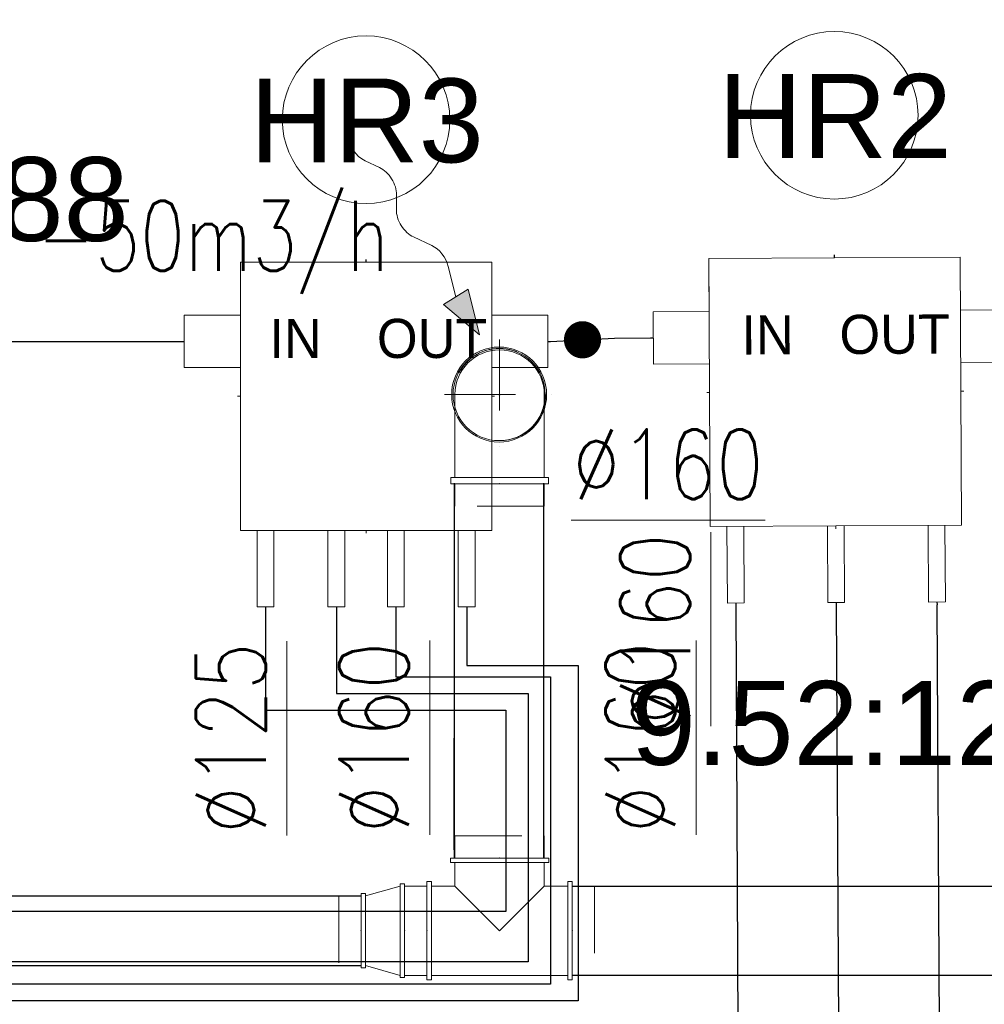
# Model space of a CAD drawing. Header units: millimetres. Extents: x -367720 to -162733, y 309172 to 337444.
# Tile 49 of 256: x -358496 to -356768, y 317144 to 318906. Entities that reach past the tile are written whole.
import ezdxf
from ezdxf.enums import TextEntityAlignment as Align

# ---------------------------------------------------------------- set-up
doc = ezdxf.new("R2010")
doc.units = ezdxf.units.MM
doc.header["$LTSCALE"] = 10
doc.header["$MEASUREMENT"] = 0
doc.linetypes.add('ACAD_ISO03W100', pattern=[30, 12, -18])
doc.linetypes.add('DASHDOT', pattern=[25.4, 12.7, -6.35, 0, -6.35])
doc.layers.get('0').update_dxf_attribs({"color": 255, "lineweight": 13})
for name, color, linetype in [('dveřní mřížky', 1, 'Continuous'), ('LATS_CONTROL_LINE', 2, 'Continuous'), ('LATS_PIPE_REFRIGERANT', 3, 'Continuous')]:
    doc.layers.add(name, color=color, linetype=linetype)
for name, color, linetype, lineweight in [('LATS_EQ_HRUNIT', 2, 'Continuous', 0), ('LATS_EQ_HRUNIT_ANNO', 190, 'Continuous', 0), ('LATS_PIPE_REFRIGERANT_INDEX', 1, 'Continuous', 0), ('VZ1', 6, 'Continuous', 18), ('vzt-odvod', 6, 'Continuous', 40), ('vzt-osy', 50, 'DASHDOT', 9), ('vzt-popis', 81, 'Continuous', 20), ('vzt-přívod', 2, 'Continuous', 40), ('vzt-spiro', 50, 'Continuous', 5), ('vzt-tenká', 2, 'Continuous', 20), ('vzt-čárkkovaná', 50, 'ACAD_ISO03W100', 9), ('ŽB', 255, 'Continuous', 0)]:
    doc.layers.add(name, color=color, linetype=linetype, lineweight=lineweight)
doc.styles.add('LATS_ANNO', font='arial.ttf')
doc.styles.add('PITSIMP8', font='pitsimp8')
doc.styles.add('ROMANS', font='ROMANS.shx', dxfattribs={"height": 80})
doc.styles.add('Romans c', font='romans.shx')

# ---------------------------------------------------------------- blocks, each defined once
blk = doc.blocks.new('LATS_HRUNIT_4WAY')
at = {"color": 2}
for p, q in [((-225, 141.8), (225, 141.8)), ((-225, -338.2), (-225, 141.8)), ((225, 141.8), (225, -338.2)), ((-225, 46.8), (-225, 136.8)), ((-225, 46.8), (-325.4, 46.8)), ((-325.4, 46.8), (-325.4, -46.8)), ((225, 46.8), (325.4, 46.8)), ((325.4, 46.8), (325.4, -46.8)), ((-325.4, -46.8), (-225, -46.8)), ((325.4, -46.8), (225, -46.8)), ((-225, -98.2), (-230, -98.2)), ((225, -98.2), (230, -98.2)), ((225, -338.2), (-225, -338.2)), ((-195.2, -338.2), (-195.2, -475.2)), ((-165.2, -475.2), (-165.2, -338.2)), ((-68.2, -338.2), (-68.2, -475.2)), ((-38.2, -475.2), (-38.2, -338.2)), ((0, -338.2), (0, -343.2)), ((38.2, -475.2), (38.2, -338.2)), ((68.2, -338.2), (68.2, -475.2)), ((165.2, -475.2), (165.2, -338.2)), ((195.2, -338.2), (195.2, -475.2)), ((-195.2, -475.2), (-165.2, -475.2)), ((-68.2, -475.2), (-38.2, -475.2)), ((68.2, -475.2), (38.2, -475.2)), ((195.2, -475.2), (165.2, -475.2))]:
    blk.add_line(p, q, dxfattribs=at)
at = {"layer": 'LATS_CONTROL_LINE'}
blk.add_line((0, 141.8), (0, 146.8), dxfattribs=at)
at = {"layer": 'LATS_PIPE_REFRIGERANT'}
for p, q in [((-330.4, 0), (-325.4, 0)), ((325.4, 0), (330.4, 0)), ((-180.2, -475.2), (-180.2, -480.2)), ((-53.2, -475.2), (-53.2, -480.2)), ((53.2, -475.2), (53.2, -480.2)), ((180.2, -475.2), (180.2, -480.2))]:
    blk.add_line(p, q, dxfattribs=at)
at = {"color": 7}
for s, p in [('IN', (-173, -29.6)), ('OUT', (19.5, -29.6))]:
    blk.add_text(s, height=70, dxfattribs=at).set_placement(p)
blk = doc.blocks.new('LATS_BRANCH_ANNO')
blk.add_circle((0, 0), 150)
at = {"color": 0, "style": 'LATS_ANNO'}
blk.add_attdef('IDX_ID', text='', height=150, dxfattribs=at).set_placement((1.2, -1.3), align=Align.MIDDLE_CENTER)
blk = doc.blocks.new('LATS_HRUNIT_3WAY')
at = {"color": 2}
for p, q in [((-225, 141.8), (225, 141.8)), ((-225, -338.2), (-225, 141.8)), ((225, 141.8), (225, -338.2)), ((-225, 46.8), (-225, 136.8)), ((-225, 46.8), (-325.4, 46.8)), ((-325.4, 46.8), (-325.4, -46.8)), ((225, 46.8), (325.4, 46.8)), ((325.4, 46.8), (325.4, -46.8)), ((-325.4, -46.8), (-225, -46.8)), ((325.4, -46.8), (225, -46.8)), ((-225, -98.2), (-230, -98.2)), ((225, -98.2), (230, -98.2)), ((225, -338.2), (-225, -338.2)), ((-195.2, -338.2), (-195.2, -475.2)), ((-165.2, -475.2), (-165.2, -338.2)), ((-15.2, -338.2), (-15.2, -475.2)), ((0, -338.2), (0, -343.2)), ((14.8, -475.2), (14.8, -338.2)), ((165.2, -475.2), (165.2, -338.2)), ((195.2, -338.2), (195.2, -475.2)), ((-195.2, -475.2), (-165.2, -475.2)), ((-15.2, -475.2), (14.8, -475.2)), ((195.2, -475.2), (165.2, -475.2))]:
    blk.add_line(p, q, dxfattribs=at)
at = {"layer": 'LATS_CONTROL_LINE'}
blk.add_line((0, 141.8), (0, 146.8), dxfattribs=at)
at = {"layer": 'LATS_PIPE_REFRIGERANT'}
for p, q in [((-330.4, 0), (-325.4, 0)), ((325.4, 0), (330.4, 0)), ((-180.2, -475.2), (-180.2, -480.2)), ((-0.2, -475.2), (-0.2, -480.2)), ((180.2, -475.2), (180.2, -480.2))]:
    blk.add_line(p, q, dxfattribs=at)
at = {"color": 7}
for s, p in [('IN', (-167.5, -30.6)), ('OUT', (8, -30.6))]:
    blk.add_text(s, height=70, dxfattribs=at).set_placement(p)
blk = doc.blocks.new('A$C44164CF6')
at = {"layer": 'LATS_PIPE_REFRIGERANT', "ltscale": 5}
for p, q in [((-3272.8, -1070.5), (-3272.8, -1250.3)), ((-3145.8, -1070.5), (-3145.8, -1220.3)), ((-2912.4, -1070.5), (-2912.4, -1170.3)), ((-2430.6, -1063.5), (-2422, -2749.4)), ((-2250.7, -1062.6), (-2242.8, -2580.3)), ((-2070.3, -1061.6), (-2062.9, -2500.3)), ((-2912.4, -1170.3), (-2712.6, -1170.3)), ((-2712.6, -1170.3), (-2712.6, -1770.3)), ((-3145.8, -1220.3), (-2802.6, -1220.3)), ((-2802.6, -1220.3), (-2802.6, -1700.3)), ((-3272.8, -1250.3), (-2842.6, -1250.3)), ((-2842.6, -1250.3), (-2842.6, -1610.3)), ((-2842.6, -1610.3), (-4372.6, -1610.3)), ((-2802.6, -1700.3), (-4412.6, -1700.3)), ((-2712.6, -1770.3), (-4442.6, -1770.3))]:
    blk.add_line(p, q, dxfattribs=at)
for points in [[(-672.6, 7794.7), (-672.6, 8239.7), (-4352.6, 8239.7), (-4352.6, -1570.3), (-3832.6, -1570.3), (-3832.6, -590.3), (-3423, -590.3)], [(-2762.1, -590.3), (-2647.8, -584.4), (-2583.4, -584)], [(-3039.4, -1070.5), (-3039.4, -1190.3), (-2762.6, -1190.3), (-2762.6, -1740.3), (-6012.6, -1740.3), (-6012.6, -1560.3), (-6305.8, -1560.3), (-6305.8, -1641.8)]]:
    blk.add_lwpolyline(points, dxfattribs=at)
at = {"layer": 'LATS_PIPE_REFRIGERANT_INDEX', "ltscale": 5}
blk.add_lwpolyline([(-2705, -604, 33.3, 33.3, 1), (-2705, -570.7, 33.3, 33.3, 1), (-2705, -604, 0, 0, 0), (-2705, -1087.3, 0, 0, 0)], format="xyseb", dxfattribs=at)
at = {"layer": 'ŽB'}
blk.add_lwpolyline([(-2935.7, -1500), (-2935.7, -1300)], dxfattribs=at)
blk.add_lwpolyline([(-2935.7, -1500), (-2935.7, -1300)], dxfattribs=at)
at = {"layer": 'LATS_EQ_HRUNIT', "ltscale": 5, "rotation": 0.294553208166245}
blk.add_blockref('LATS_HRUNIT_3WAY', (-2252.9, -582.3), dxfattribs=at)
at = {"layer": 'LATS_EQ_HRUNIT', "ltscale": 5}
blk.add_blockref('LATS_HRUNIT_4WAY', (-3092.6, -590.3), dxfattribs=at)
at = {"layer": 'LATS_EQ_HRUNIT_ANNO', "ltscale": 5}
ref = blk.add_blockref('LATS_BRANCH_ANNO', (-3092.6, -193.5), dxfattribs=at)
ref.add_attrib('IDX_ID', 'HR3', dxfattribs={"layer": '0', "height": 150, "style": 'LATS_ANNO'}).set_placement((-3091.4, -194.8), align=Align.MIDDLE_CENTER)
ref = blk.add_blockref('LATS_BRANCH_ANNO', (-2254.1, -185.5), dxfattribs=at)
ref.add_attrib('IDX_ID', 'HR2', dxfattribs={"layer": '0', "height": 150, "style": 'LATS_ANNO'}).set_placement((-2252.9, -186.8), align=Align.MIDDLE_CENTER)
at = {"layer": 'LATS_PIPE_REFRIGERANT_INDEX', "color": 7, "style": 'LATS_ANNO'}
for p in [(-4245.8, -335.5), (-1890.3, -1273)]:
    blk.add_text('9.52:12.7:15.88', height=150, dxfattribs=at).set_placement(p, align=Align.MIDDLE_CENTER)
at = {"layer": 'VZ1', "extrusion": (0, -1, -1.22461e-16), "style": 'ROMANS', "width": 0.8, "flags": 1}
for tag, p in [('MATERIAL', (-2269.1, 3112.5, -14812.2)), ('PRIRUBA', (-2269.1, 3112.5, -14812.2)), ('PRUTOK', (-2269.1, 3112.5, -14812.2)), ('PLOCHA', (-2269.1, 3112.5, -14812.2)), ('OBVOD', (-2269.1, 3112.5, -14812.2)), ('NAZEV', (-2269.1, 3112.5, -14812.2)), ('USEK', (-2269.1, 3112.5, -14812.2)), ('KOTA', (-2269.1, 3112.5, -14812.2)), ('TVAR', (-2269.1, 3112.5, -14812.2)), ('NB2', (-2269.1, 3112.5, -14812.2)), ('NB1', (-2269.1, 3112.5, -14812.2)), ('POS', (-2269.1, 3112.5, -14812.2)), ('DB', (-2269.1, 3112.5, -14812.2)), ('DA', (-2269.1, 3112.5, -14812.2)), ('B2', (-2269.1, 3112.5, -14812.2)), ('A2', (-2269.1, 3112.5, -14812.2)), ('B1', (-2269.1, 3112.5, -14812.2)), ('A1', (-2269.1, 3112.5, -14812.2)), ('LT', (-2269.1, 3112.5, -14812.2)), ('MATERIAL', (99885.3, 3112.5, -14812.2)), ('PRIRUBA', (99885.3, 3112.5, -14812.2)), ('PRUTOK', (99885.3, 3112.5, -14812.2)), ('PLOCHA', (99885.3, 3112.5, -14812.2)), ('OBVOD', (99885.3, 3112.5, -14812.2)), ('NAZEV', (99885.3, 3112.5, -14812.2)), ('USEK', (99885.3, 3112.5, -14812.2)), ('KOTA', (99885.3, 3112.5, -14812.2)), ('TVAR', (99885.3, 3112.5, -14812.2)), ('NB2', (99885.3, 3112.5, -14812.2)), ('NB1', (99885.3, 3112.5, -14812.2)), ('POS', (99885.3, 3112.5, -14812.2)), ('DB', (99885.3, 3112.5, -14812.2)), ('DA', (99885.3, 3112.5, -14812.2)), ('B2', (99885.3, 3112.5, -14812.2)), ('B1', (99885.3, 3112.5, -14812.2)), ('LT', (99885.3, 3112.5, -14812.2)), ('A2', (99885.3, 3112.5, -14812.2)), ('A1', (99885.3, 3112.5, -14812.2))]:
    blk.add_attdef(tag, p, '', height=1, rotation=180, dxfattribs=at)
at = {"layer": 'VZ1', "extrusion": (1.22461e-16, 1, 4.44089e-16), "style": 'ROMANS', "width": 0.8, "flags": 1}
for tag, p in [('MATERIAL', (2269.1, 2852.5, 14812.2)), ('PRIRUBA', (2269.1, 2852.5, 14812.2)), ('IZOLACE', (2269.1, 2852.5, 14812.2)), ('PRUTOK', (2269.1, 2852.5, 14812.2)), ('PLOCHA', (2269.1, 2852.5, 14812.2)), ('NASTCE', (2269.1, 2852.5, 14812.2)), ('OBVOD', (2269.1, 2852.5, 14812.2)), ('NAZEV', (2269.1, 2852.5, 14812.2)), ('USEK', (2269.1, 2852.5, 14812.2)), ('KOTA', (2269.1, 2852.5, 14812.2)), ('TVAR', (2269.1, 2852.5, 14812.2)), ('NB2', (2269.1, 2852.5, 14812.2)), ('NB1', (2269.1, 2852.5, 14812.2)), ('POS', (2269.1, 2852.5, 14812.2)), ('VS', (2269.1, 2852.5, 14812.2)), ('B1', (2269.1, 2852.5, 14812.2)), ('A1', (2269.1, 2852.5, 14812.2)), ('LT', (2269.1, 2852.5, 14812.2)), ('MATERIAL', (-99885.3, 2852.5, 14812.2)), ('PRIRUBA', (-99885.3, 2852.5, 14812.2)), ('IZOLACE', (-99885.3, 2852.5, 14812.2)), ('PRUTOK', (-99885.3, 2852.5, 14812.2)), ('PLOCHA', (-99885.3, 2852.5, 14812.2)), ('NASTCE', (-99885.3, 2852.5, 14812.2)), ('OBVOD', (-99885.3, 2852.5, 14812.2)), ('NAZEV', (-99885.3, 2852.5, 14812.2)), ('USEK', (-99885.3, 2852.5, 14812.2)), ('KOTA', (-99885.3, 2852.5, 14812.2)), ('TVAR', (-99885.3, 2852.5, 14812.2)), ('NB2', (-99885.3, 2852.5, 14812.2)), ('NB1', (-99885.3, 2852.5, 14812.2)), ('POS', (-99885.3, 2852.5, 14812.2)), ('B1', (-99885.3, 2852.5, 14812.2)), ('VS', (-99885.3, 2852.5, 14812.2)), ('LT', (-99885.3, 2852.5, 14812.2)), ('A1', (-99885.3, 2852.5, 14812.2))]:
    blk.add_attdef(tag, p, '', height=1, dxfattribs=at)
blk = doc.blocks.new('A$C1BC01E27')
at = {"layer": 'vzt-spiro'}
for p, q in [((82, 210), (82, 202)), ((82, 210), (258, 210)), ((82, 210), (82, 202)), ((258, 202), (82, 202)), ((90, 202), (90, 160)), ((250, 202), (250, 160)), ((258, 210), (258, 202)), ((40, 168), (48, 168)), ((40, -8), (40, 168)), ((48, 168), (48, 168)), ((48, 168), (48, -8)), ((48, 160), (90, 160)), ((90, 160), (170, 80)), ((250, 160), (170, 80)), ((292, 160), (250, 160)), ((300, 168), (292, 168)), ((292, 168), (292, -8)), ((300, -8), (300, 168)), ((48, 0), (292, 0)), ((40, -8), (48, -8)), ((40, -8), (48, -8)), ((300, -8), (292, -8))]:
    blk.add_line(p, q, dxfattribs=at)
for p in [(170, 210), (40, 80), (300, 80)]:
    blk.add_point(p, dxfattribs=at)
at = {"layer": 'vzt-čárkkovaná'}
for p, q in [((90, 250), (90, 210)), ((250, 250), (90, 250)), ((250, 250), (250, 210)), ((0, 160), (40, 160)), ((0, 160), (0, 0)), ((340, 160), (300, 160)), ((340, 160), (340, 0)), ((0, 0), (40, 0)), ((340, 0), (300, 0))]:
    blk.add_line(p, q, dxfattribs=at)
blk = doc.blocks.new('A$C0A7C6C2F')
at = {"layer": 'vzt-spiro'}
for p, q in [((0, 84), (0, -84)), ((0, 84), (8, 84)), ((8, 84), (8, -84)), ((8, 80), (70, 62.5)), ((70, 66.5), (70, -66.5)), ((78, 66.5), (70, 66.5)), ((78, 66.5), (78, -66.5)), ((8, -80), (70, -62.5)), ((78, -66.5), (70, -66.5)), ((0, -84), (8, -84))]:
    blk.add_line(p, q, dxfattribs=at)
for p in [(0, 0), (78, 0)]:
    blk.add_point(p, dxfattribs=at)
at = {"layer": 'vzt-čárkkovaná'}
for p, q in [((-40, -80), (-40, 80)), ((-40, 80), (0, 80)), ((118, 62.5), (78, 62.5)), ((118, -62.5), (118, 62.5)), ((118, -62.5), (78, -62.5)), ((-40, -80), (0, -80))]:
    blk.add_line(p, q, dxfattribs=at)
blk = doc.blocks.new('ELE150216150916_2')
at = {"layer": 'VZ1'}
for p in [(0, 0), (0, 0, 102)]:
    blk.add_point(p, dxfattribs=at)
at = {"layer": 'VZ1', "style": 'ROMANS', "width": 0.8, "flags": 1}
for tag in ['VETA', 'TYP', 'POS', 'NAZEV', 'PR', 'ZETA', 'DRUHTLUM', 'USEK', 'PRUTOK', 'DATA-KLIC', 'DATA-HODNOTA', 'NB1', 'NB2', 'POZNAMKA']:
    blk.add_attdef(tag, (0, 0), '', height=1, dxfattribs=at)
blk = doc.blocks.new('2DLUK051')
at = {"color": 0, "linetype": 'ByBlock'}
for p, q in [((0.0368, 0.572), (0.0234, 0.5864)), ((-0.029, 0.372), (0.033, 0.4318)), ((0.029, 0.172), (-0.029, 0.228)), ((-0.05, -0.0482), (0.029, 0.028)), ((0, -0.3), (-0.0694, -0.1663)), ((-0.1038, -0.3), (0, -0.5)), ((-0.1038, -0.3), (0, -0.3)), ((0, -0.5), (0.1038, -0.3)), ((0.1038, -0.3), (0, -0.3))]:
    blk.add_line(p, q, dxfattribs=at)
for centre, start, end in [((-0.0364, 0.5038), 313.9193, 42.9591), ((0.0403, 0.3), 133.9193, 226.0807), ((-0.0403, 0.1), 313.9193, 46.0807), ((0.0193, -0.1202), 133.9193, 207.4395)]:
    blk.add_arc(centre, 0.1, start, end, dxfattribs=at)
blk.add_solid([(-0.1038, -0.3), (0.1038, -0.3), (0, -0.5)], dxfattribs=at)
at = {"linetype": 'ByBlock', "style": 'PITSIMP8', "flags": 9}
for tag, p in [('BEZEICHNUNG', (-0.1081, 0.1756)), ('RAUM/GRUPPE', (-0.1081, 0.1556)), ('POS.NR.G-LV', (-0.1081, 0.1356)), ('FABRIKAT', (-0.1081, 0.1156)), ('TYP', (-0.1081, 0.0956)), ('KENNUNG', (-0.1081, 0.0756)), ('LEISTUNG', (-0.1081, 0.0556)), ('VOLUMENSTROM', (-0.1081, 0.0356)), ('DRUCK/-STUFE', (-0.1081, 0.0156)), ('ANSCHLUSS', (-0.1081, -0.0044)), ('GROESSE', (-0.1081, -0.0244)), ('DN', (-0.1081, -0.0444)), ('TEMPERATUR', (-0.1081, -0.0644)), ('DREHZAHL', (-0.1081, -0.0844)), ('SPANNUNG/FREQUENZ', (-0.1081, -0.1244)), ('SCHUTZART', (-0.1081, -0.1044)), ('GEWICHT', (-0.1081, -0.1444)), ('FREI', (-0.1081, -0.1644)), ('FREI', (-0.1081, -0.1844)), ('FREI', (-0.1081, -0.2044))]:
    blk.add_attdef(tag, text='', height=0.01, dxfattribs=at).set_placement(p, align=Align.MIDDLE)
blk = doc.blocks.new('A$C075450A5')
at = {"layer": 'vzt-spiro'}
for p, q in [((0, 80), (148.5, 80)), ((148.5, 87.4), (148.5, -87.4)), ((148.5, 87.4), (159.6, 87.4)), ((159.6, 87.4), (159.6, -87.4)), ((0, -80), (148.6, -80)), ((148.5, -87.4), (159.6, -87.4))]:
    blk.add_line(p, q, dxfattribs=at)
blk.add_arc((0, 0), 80, 90, 270, dxfattribs=at)
blk.add_point((159.7, 0), dxfattribs=at)
at = {"layer": 'vzt-čárkkovaná'}
for p, q in [((200, 80), (159.7, 80)), ((200, 80), (200, -80)), ((200, -80), (159.7, -80))]:
    blk.add_line(p, q, dxfattribs=at)
blk = doc.blocks.new('A$C585E0356')
at = {"layer": 'vzt-osy'}
for p, q in [((0, -98.4), (0, 98.4)), ((-98.4, 0), (98.4, 0))]:
    blk.add_line(p, q, dxfattribs=at)
for p in [(0, -0.8), (0.8, 0)]:
    blk.add_point(p, dxfattribs=at)
at = {"layer": 'vzt-tenká', "ltscale": 100}
blk.add_circle((0, -0.8), 85, dxfattribs=at)
at = {"layer": 'vzt-čárkkovaná'}
blk.add_circle((0, 0), 82.5, dxfattribs=at)
blk = doc.blocks.new('A$C44067DDB')
at = {"layer": 'VZ1'}
blk.add_line((7645.7316, 5614.6602, 3000), (7645.7316, 5614.6602, 2700), dxfattribs=at)
at = {"layer": 'VZ1', "color": 2}
blk.add_line((7645.7316, 5614.6602, 2875), (7645.7316, 5614.6602, 2700), dxfattribs=at)
at = {"layer": 'VZ1'}
blk.add_circle((7645.7316, 5614.6602, 2802), 82.5, dxfattribs=at)
blk.add_circle((7645.7316, 5614.6602, 2802), 82.5, dxfattribs=at)
at = {"layer": 'vzt-odvod', "lineweight": 30}
for p, q in [((7565.7316, 4785.1736, 2861.2747), (7565.7316, 5455.8408, 2670.5084)), ((7725.7316, 4785.1736, 2861.2747), (7725.7316, 5455.8408, 2670.5084)), ((7776.5119, 4735.1736, 2999.6509), (9213.8577, 4735.1736, 3000)), ((5999.6874, 4717.6736, 3000), (7398.5119, 4717.6736, 3000)), ((5999.6875, 4592.6786, 2999.3303), (7398.5119, 4592.6763, 2999.636)), ((9213.8577, 4575.1736, 3000), (7776.5119, 4575.1736, 2999.6509))]:
    blk.add_line(p, q, dxfattribs=at)
at = {"layer": 'vzt-popis'}
for p, q in [((8121.9991, 5389.8683, 50000), (7774.3801, 5389.8683, 50000)), ((8025, 5368.5756), (8025, 5020.9565)), ((7265.386, 5173.4045), (7265.386, 4825.7855)), ((7521.7777, 5174.5887, 50000), (7521.7777, 4826.9696, 50000)), ((7998.6836, 5174.5887, 50000), (7998.6836, 4826.9696, 50000))]:
    blk.add_line(p, q, dxfattribs=at)
at = {"layer": 'VZ1', "rotation": 270}
blk.add_blockref('ELE150216150916_2', (7645.7316, 5614.6602, 2700), dxfattribs=at)
blk.add_blockref('ELE150216150916_2', (7645.7316, 5614.6602, 2700), dxfattribs=at)
at = {"layer": 'vzt-odvod', "rotation": 270}
for name in ['A$C585E0356', 'A$C075450A5']:
    blk.add_blockref(name, (7646.5119, 5614.6602, 2682), dxfattribs=at)
at = {"layer": 'vzt-odvod', "xscale": -1}
blk.add_blockref('A$C1BC01E27', (7816.5119, 4575.1736, 2999.6509), dxfattribs=at)
at = {"layer": 'vzt-odvod', "lineweight": 30, "rotation": 180}
blk.add_blockref('A$C0A7C6C2F', (7476.5119, 4655.1736, 2999.6509), dxfattribs=at)
at = {"layer": 'vzt-tenká', "xscale": -250.0000000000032, "yscale": 400, "zscale": 250.0000000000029, "rotation": 32.13125184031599}
blk.add_blockref('2DLUK051', (7504.4174, 5890.988), dxfattribs=at)
at = {"layer": 'dveřní mřížky', "color": 4, "style": 'Romans c', "width": 0.75}
blk.add_text('-50m3/h', height=125, dxfattribs=at).set_placement((7133.361, 5836.3321), align=Align.CENTER)
at = {"layer": 'VZ1', "extrusion": (1.04009e-13, 1, -4.87544e-15), "style": 'ROMANS', "width": 0.8, "flags": 1}
for tag in ['KOTA', 'USEK', 'TVAR', 'POS', 'NB2', 'NB1', 'VS', 'LT', 'D']:
    blk.add_attdef(tag, (-111318.983, 5039.0799, 11669.1415), '', height=1, dxfattribs=at)
at = {"layer": 'VZ1', "extrusion": (1, -3.06152e-16, 0), "style": 'ROMANS', "width": 0.8, "flags": 1}
for tag in ['NB2', 'NB1', 'PRUTOK', 'USEK', 'KOTA', 'NAZEV', 'PRIRUBA2', 'POS', 'MATERIAL', 'PRUMER', 'PLOCHA', 'LT', 'UHEL', 'R', 'D', 'TVAR']:
    blk.add_attdef(tag, (11669.1415, 5039.0799, 111318.983), '', height=1, rotation=90, dxfattribs=at)
at = {"layer": 'VZ1', "extrusion": (-2.71917e-32, 1, -4.44089e-16), "style": 'ROMANS', "width": 0.8, "flags": 1}
for tag, p in [('MATERIAL', (-177204.9859, 2943.2966, 11491.6104)), ('PRIRUBA', (-177204.9859, 2943.2966, 11491.6104)), ('PRUTOK', (-177204.9859, 2943.2966, 11491.6104)), ('PLOCHA', (-177204.9859, 2943.2966, 11491.6104)), ('OBVOD', (-177204.9859, 2943.2966, 11491.6104)), ('NAZEV', (-177204.9859, 2943.2966, 11491.6104)), ('KOTA', (-177204.9859, 2943.2966, 11491.6104)), ('USEK', (-177204.9859, 2943.2966, 11491.6104)), ('TVAR', (-177204.9859, 2943.2966, 11491.6104)), ('NBN', (-177204.9859, 2943.2966, 11491.6104)), ('POS', (-177204.9859, 2943.2966, 11491.6104)), ('NB3', (-177204.9859, 2943.2966, 11491.6104)), ('VS', (-177204.9859, 2943.2966, 11491.6104)), ('LT', (-177204.9859, 2943.2966, 11491.6104)), ('B', (-177204.9859, 2943.2966, 11491.6104)), ('R', (-177204.9859, 2943.2966, 11491.6104)), ('A', (-177204.9859, 2943.2966, 11491.6104)), ('MATERIAL', (-11332.888, 6131.7212, 9501.275)), ('MATERIAL', (-11332.9671, 2943.2966, 9501.275)), ('PRIRUBA', (-11332.888, 6131.7212, 9501.275)), ('PRIRUBA', (-11332.9671, 2943.2966, 9501.275)), ('PRUTOK', (-11332.888, 6131.7212, 9501.275)), ('PRUTOK', (-11332.9671, 2943.2966, 9501.275)), ('PLOCHA', (-11332.888, 6131.7212, 9501.275)), ('PLOCHA', (-11332.9671, 2943.2966, 9501.275)), ('OBVOD', (-11332.888, 6131.7212, 9501.275)), ('OBVOD', (-11332.9671, 2943.2966, 9501.275)), ('NAZEV', (-11332.888, 6131.7212, 9501.275)), ('NAZEV', (-11332.9671, 2943.2966, 9501.275)), ('KOTA', (-11332.888, 6131.7212, 9501.275)), ('USEK', (-11332.888, 6131.7212, 9501.275)), ('KOTA', (-11332.9671, 2943.2966, 9501.275)), ('USEK', (-11332.9671, 2943.2966, 9501.275)), ('TVAR', (-11332.888, 6131.7212, 9501.275)), ('TVAR', (-11332.9671, 2943.2966, 9501.275)), ('NBN', (-11332.888, 6131.7212, 9501.275)), ('NBN', (-11332.9671, 2943.2966, 9501.275)), ('POS', (-11332.888, 6131.7212, 9501.275)), ('NB3', (-11332.888, 6131.7212, 9501.275)), ('POS', (-11332.9671, 2943.2966, 9501.275)), ('NB3', (-11332.9671, 2943.2966, 9501.275)), ('VS', (-11332.888, 6131.7212, 9501.275)), ('LT', (-11332.888, 6131.7212, 9501.275)), ('VS', (-11332.9671, 2943.2966, 9501.275)), ('LT', (-11332.9671, 2943.2966, 9501.275)), ('B', (-11332.888, 6131.7212, 9501.275)), ('R', (-11332.888, 6131.7212, 9501.275)), ('A', (-11332.888, 6131.7212, 9501.275)), ('B', (-11332.9671, 2943.2966, 9501.275)), ('R', (-11332.9671, 2943.2966, 9501.275)), ('A', (-11332.9671, 2943.2966, 9501.275)), ('MATERIAL', (-109446.9123, 2943.2966, 9501.275)), ('PRIRUBA', (-109446.9123, 2943.2966, 9501.275)), ('PRUTOK', (-109446.9123, 2943.2966, 9501.275)), ('PLOCHA', (-109446.9123, 2943.2966, 9501.275)), ('OBVOD', (-109446.9123, 2943.2966, 9501.275)), ('NAZEV', (-109446.9123, 2943.2966, 9501.275)), ('KOTA', (-109446.9123, 2943.2966, 9501.275)), ('USEK', (-109446.9123, 2943.2966, 9501.275)), ('TVAR', (-109446.9123, 2943.2966, 9501.275)), ('NBN', (-109446.9123, 2943.2966, 9501.275)), ('POS', (-109446.9123, 2943.2966, 9501.275)), ('NB3', (-109446.9123, 2943.2966, 9501.275)), ('VS', (-109446.9123, 2943.2966, 9501.275)), ('LT', (-109446.9123, 2943.2966, 9501.275)), ('B', (-109446.9123, 2943.2966, 9501.275)), ('R', (-109446.9123, 2943.2966, 9501.275)), ('A', (-109446.9123, 2943.2966, 9501.275))]:
    blk.add_attdef(tag, p, '', height=1, dxfattribs=at)
at = {"layer": 'VZ1', "extrusion": (-1, 0, 0), "style": 'ROMANS', "width": 0.8, "flags": 1}
for tag, p in [('NB3', (-11312.8354, 2943.2966, -178642.0188)), ('PRUTOK', (-11312.8354, 2943.2966, -178642.0188)), ('USEK', (-11312.8354, 2943.2966, -178642.0188)), ('VS', (-11312.8354, 2943.2966, -178642.0188)), ('NAZEV', (-11312.8354, 2943.2966, -178642.0188)), ('KOTA', (-11312.8354, 2943.2966, -178642.0188)), ('POS', (-11312.8354, 2943.2966, -178642.0188)), ('MATERIAL', (-11312.8354, 2943.2966, -178642.0188)), ('PRIRUBA', (-11312.8354, 2943.2966, -178642.0188)), ('PLOCHA', (-11312.8354, 2943.2966, -178642.0188)), ('OBVOD', (-11312.8354, 2943.2966, -178642.0188)), ('R', (-11312.8354, 2943.2966, -178642.0188)), ('LT', (-11312.8354, 2943.2966, -178642.0188)), ('B', (-11312.8354, 2943.2966, -178642.0188)), ('A', (-11312.8354, 2943.2966, -178642.0188)), ('TVAR', (-11312.8354, 2943.2966, -178642.0188)), ('NB3', (-9322.5, 6131.7212, -12769.9209)), ('PRUTOK', (-9322.5, 6131.7212, -12769.9209)), ('USEK', (-9322.5, 6131.7212, -12769.9209)), ('VS', (-9322.5, 6131.7212, -12769.9209)), ('NAZEV', (-9322.5, 6131.7212, -12769.9209)), ('KOTA', (-9322.5, 6131.7212, -12769.9209)), ('POS', (-9322.5, 6131.7212, -12769.9209)), ('MATERIAL', (-9322.5, 6131.7212, -12769.9209)), ('PRIRUBA', (-9322.5, 6131.7212, -12769.9209)), ('PLOCHA', (-9322.5, 6131.7212, -12769.9209)), ('OBVOD', (-9322.5, 6131.7212, -12769.9209)), ('R', (-9322.5, 6131.7212, -12769.9209)), ('LT', (-9322.5, 6131.7212, -12769.9209)), ('B', (-9322.5, 6131.7212, -12769.9209)), ('A', (-9322.5, 6131.7212, -12769.9209)), ('TVAR', (-9322.5, 6131.7212, -12769.9209)), ('NB3', (-9322.5, 2943.2966, -12770)), ('PRUTOK', (-9322.5, 2943.2966, -12770)), ('USEK', (-9322.5, 2943.2966, -12770)), ('VS', (-9322.5, 2943.2966, -12770)), ('NAZEV', (-9322.5, 2943.2966, -12770)), ('KOTA', (-9322.5, 2943.2966, -12770)), ('POS', (-9322.5, 2943.2966, -12770)), ('MATERIAL', (-9322.5, 2943.2966, -12770)), ('PRIRUBA', (-9322.5, 2943.2966, -12770)), ('PLOCHA', (-9322.5, 2943.2966, -12770)), ('OBVOD', (-9322.5, 2943.2966, -12770)), ('R', (-9322.5, 2943.2966, -12770)), ('LT', (-9322.5, 2943.2966, -12770)), ('B', (-9322.5, 2943.2966, -12770)), ('A', (-9322.5, 2943.2966, -12770)), ('TVAR', (-9322.5, 2943.2966, -12770)), ('NB3', (-9322.5, 2943.2966, -110883.9452)), ('PRUTOK', (-9322.5, 2943.2966, -110883.9452)), ('USEK', (-9322.5, 2943.2966, -110883.9452)), ('VS', (-9322.5, 2943.2966, -110883.9452)), ('NAZEV', (-9322.5, 2943.2966, -110883.9452)), ('KOTA', (-9322.5, 2943.2966, -110883.9452)), ('POS', (-9322.5, 2943.2966, -110883.9452)), ('MATERIAL', (-9322.5, 2943.2966, -110883.9452)), ('PRIRUBA', (-9322.5, 2943.2966, -110883.9452)), ('PLOCHA', (-9322.5, 2943.2966, -110883.9452)), ('OBVOD', (-9322.5, 2943.2966, -110883.9452)), ('R', (-9322.5, 2943.2966, -110883.9452)), ('LT', (-9322.5, 2943.2966, -110883.9452)), ('B', (-9322.5, 2943.2966, -110883.9452)), ('A', (-9322.5, 2943.2966, -110883.9452)), ('TVAR', (-9322.5, 2943.2966, -110883.9452))]:
    blk.add_attdef(tag, p, '', height=1, rotation=270, dxfattribs=at)
at = {"layer": 'VZ1', "extrusion": (1, -2.32324e-14, 0), "style": 'ROMANS', "width": 0.8, "flags": 1}
for tag in ['NB2', 'NB1', 'PRUTOK', 'USEK', 'KOTA', 'NAZEV', 'PRIRUBA2', 'POS', 'MATERIAL', 'PRUMER', 'PLOCHA', 'LT', 'UHEL', 'R', 'D', 'TVAR']:
    blk.add_attdef(tag, (11224.1742, 2147.9426, 13745.0379), '', height=1, rotation=270, dxfattribs=at)
at = {"layer": 'VZ1', "extrusion": (-1.83691e-16, -1, 0), "style": 'ROMANS', "width": 0.8, "flags": 1}
for tag in ['POZNAMKA', 'NB2', 'NB1', 'DATA-HODNOTA', 'DATA-KLIC', 'PRUTOK', 'USEK', 'DRUHTLUM', 'ZETA', 'PR', 'TYP', 'NAZEV', 'POS', 'VETA']:
    blk.add_attdef(tag, (111863.9472, 3000, -10940.785), '', height=1, dxfattribs=at)
at = {"layer": 'VZ1', "extrusion": (0, 1, -1.26974e-15), "style": 'ROMANS', "width": 0.8, "flags": 1}
for tag in ['PRIRUBA2', 'MATERIAL', 'PRUMER', 'IZOLACE', 'PRUTOK', 'PLOCHA', 'NASTCE', 'NAZEV', 'KOTA', 'USEK', 'TVAR', 'POS', 'NB2', 'NB1', 'VS', 'LT', 'D']:
    blk.add_attdef(tag, (-111858.983, 2389.3275, 10075), '', height=1, dxfattribs=at)
at = {"layer": 'VZ1', "style": 'ROMANS', "width": 0.8, "flags": 1}
for tag in ['VS', 'OBVOD', 'USEK', 'IZOLACE', 'NASTCE', 'PRUTOK', 'KOTA', 'POS', 'PRIRUBA', 'PLOCHA', 'A1', 'TVAR', 'NB2', 'NB1', 'NAZEV', 'MATERIAL', 'LT', 'B1']:
    blk.add_attdef(tag, (12740, 9530), '', height=1, rotation=270, dxfattribs=at)
at = {"layer": 'VZ1', "extrusion": (0, -1, 0), "style": 'ROMANS', "width": 0.8, "flags": 1}
for tag, p in [('NBN', (179201.405, 2639.0523, -9490.3354)), ('NB3', (179201.405, 2639.0523, -9490.3354)), ('PRUTOK', (179201.405, 2639.0523, -9490.3354)), ('USEK', (179201.405, 2639.0523, -9490.3354)), ('VS', (179201.405, 2639.0523, -9490.3354)), ('NAZEV', (179201.405, 2639.0523, -9490.3354)), ('KOTA', (179201.405, 2639.0523, -9490.3354)), ('POS', (179201.405, 2639.0523, -9490.3354)), ('MATERIAL', (179201.405, 2639.0523, -9490.3354)), ('PRIRUBA', (179201.405, 2639.0523, -9490.3354)), ('PLOCHA', (179201.405, 2639.0523, -9490.3354)), ('OBVOD', (179201.405, 2639.0523, -9490.3354)), ('R', (179201.405, 2639.0523, -9490.3354)), ('LT', (179201.405, 2639.0523, -9490.3354)), ('B', (179201.405, 2639.0523, -9490.3354)), ('A', (179201.405, 2639.0523, -9490.3354)), ('TVAR', (179201.405, 2639.0523, -9490.3354)), ('NBN', (13329.3863, 2639.0523, -7500)), ('NB3', (13329.3863, 2639.0523, -7500)), ('PRUTOK', (13329.3863, 2639.0523, -7500)), ('USEK', (13329.3863, 2639.0523, -7500)), ('VS', (13329.3863, 2639.0523, -7500)), ('NAZEV', (13329.3863, 2639.0523, -7500)), ('KOTA', (13329.3863, 2639.0523, -7500)), ('POS', (13329.3863, 2639.0523, -7500)), ('MATERIAL', (13329.3863, 2639.0523, -7500)), ('PRIRUBA', (13329.3863, 2639.0523, -7500)), ('PLOCHA', (13329.3863, 2639.0523, -7500)), ('OBVOD', (13329.3863, 2639.0523, -7500)), ('R', (13329.3863, 2639.0523, -7500)), ('LT', (13329.3863, 2639.0523, -7500)), ('B', (13329.3863, 2639.0523, -7500)), ('A', (13329.3863, 2639.0523, -7500)), ('TVAR', (13329.3863, 2639.0523, -7500)), ('TVAR', (111443.3315, 2639.0523, -7500)), ('A', (111443.3315, 2639.0523, -7500)), ('B', (111443.3315, 2639.0523, -7500)), ('LT', (111443.3315, 2639.0523, -7500)), ('R', (111443.3315, 2639.0523, -7500)), ('OBVOD', (111443.3315, 2639.0523, -7500)), ('PLOCHA', (111443.3315, 2639.0523, -7500)), ('PRIRUBA', (111443.3315, 2639.0523, -7500)), ('MATERIAL', (111443.3315, 2639.0523, -7500)), ('POS', (111443.3315, 2639.0523, -7500)), ('KOTA', (111443.3315, 2639.0523, -7500)), ('NAZEV', (111443.3315, 2639.0523, -7500)), ('VS', (111443.3315, 2639.0523, -7500)), ('USEK', (111443.3315, 2639.0523, -7500)), ('PRUTOK', (111443.3315, 2639.0523, -7500)), ('NB3', (111443.3315, 2639.0523, -7500)), ('NBN', (111443.3315, 2639.0523, -7500)), ('NBN', (111443.3315, 2639.0523, -7500)), ('NB3', (111443.3315, 2639.0523, -7500)), ('PRUTOK', (111443.3315, 2639.0523, -7500)), ('USEK', (111443.3315, 2639.0523, -7500)), ('VS', (111443.3315, 2639.0523, -7500)), ('NAZEV', (111443.3315, 2639.0523, -7500)), ('KOTA', (111443.3315, 2639.0523, -7500)), ('POS', (111443.3315, 2639.0523, -7500)), ('MATERIAL', (111443.3315, 2639.0523, -7500)), ('PRIRUBA', (111443.3315, 2639.0523, -7500)), ('PLOCHA', (111443.3315, 2639.0523, -7500)), ('OBVOD', (111443.3315, 2639.0523, -7500)), ('R', (111443.3315, 2639.0523, -7500)), ('LT', (111443.3315, 2639.0523, -7500)), ('B', (111443.3315, 2639.0523, -7500)), ('A', (111443.3315, 2639.0523, -7500)), ('TVAR', (111443.3315, 2639.0523, -7500))]:
    blk.add_attdef(tag, p, '', height=1, rotation=90, dxfattribs=at)
at = {"layer": 'VZ1', "extrusion": (2.83287e-14, -1, 0), "style": 'ROMANS', "width": 0.8, "flags": 1}
for tag, p in [('IZOLACE', (4619.6938, 3000, -5099.5832)), ('NASTCE', (4619.6938, 3000, -5099.5832)), ('NB2', (4619.6938, 3000, -5099.5832)), ('NB1', (4619.6938, 3000, -5099.5832)), ('VS', (4619.6938, 3000, -5099.5832)), ('PRUTOK', (4619.6938, 3000, -5099.5832)), ('USEK', (4619.6938, 3000, -5099.5832)), ('KOTA', (4619.6938, 3000, -5099.5832)), ('NAZEV', (4619.6938, 3000, -5099.5832)), ('PRIRUBA2', (4619.6938, 3000, -5099.5832)), ('POS', (4619.6938, 3000, -5099.5832)), ('MATERIAL', (4619.6938, 3000, -5099.5832)), ('PRUMER', (4619.6938, 3000, -5099.5832)), ('PLOCHA', (4619.6938, 3000, -5099.5832)), ('LT', (4619.6938, 3000, -5099.5832)), ('D', (4619.6938, 3000, -5099.5832)), ('TVAR', (4619.6938, 3000, -5099.5832)), ('IZOLACE', (102733.639, 3000, -4512.6709)), ('NASTCE', (102733.639, 3000, -4512.6709)), ('NB2', (102733.639, 3000, -4512.6709)), ('NB1', (102733.639, 3000, -4512.6709)), ('VS', (102733.639, 3000, -4512.6709)), ('PRUTOK', (102733.639, 3000, -4512.6709)), ('USEK', (102733.639, 3000, -4512.6709)), ('KOTA', (102733.639, 3000, -4512.6709)), ('NAZEV', (102733.639, 3000, -4512.6709)), ('PRIRUBA2', (102733.639, 3000, -4512.6709)), ('POS', (102733.639, 3000, -4512.6709)), ('MATERIAL', (102733.639, 3000, -4512.6709)), ('PRUMER', (102733.639, 3000, -4512.6709)), ('PLOCHA', (102733.639, 3000, -4512.6709)), ('LT', (102733.639, 3000, -4512.6709)), ('D', (102733.639, 3000, -4512.6709)), ('TVAR', (102733.639, 3000, -4512.6709))]:
    blk.add_attdef(tag, p, '', height=1, dxfattribs=at)
at = {"layer": 'vzt-popis', "style": 'ROMANS', "width": 0.8}
blk.add_text('%%C160', height=125, dxfattribs=at).set_placement((7948.1896, 5489.8683, 50000), align=Align.MIDDLE_CENTER)
for s, p in [('%%C160', (7925, 5194.766)), ('%%C125', (7165.386, 4999.595)), ('%%C160', (7421.7777, 5000.7792, 50000)), ('%%C160', (7898.6836, 5000.7792, 50000))]:
    blk.add_text(s, height=125, rotation=90, dxfattribs=at).set_placement(p, align=Align.MIDDLE_CENTER)
at = {"layer": 'vzt-přívod', "lineweight": 30, "extrusion": (-1, 0, 0), "style": 'ROMANS', "width": 0.8, "flags": 1}
for p in [(-11312.8354, 2943.2966, -178642.0188), (-9322.5, 6131.7212, -12769.9209), (-9322.5, 2943.2966, -12770), (-9322.5, 2943.2966, -110883.9452)]:
    blk.add_attdef('NBN', p, '', height=1, rotation=270, dxfattribs=at)
at = {"layer": 'vzt-přívod', "lineweight": 30, "extrusion": (0.707107, 0.707107, 0), "style": 'ROMANS', "width": 0.8, "flags": 1}
for tag, p in [('PRIRUBA2', (-1079.1254, 2936.5022, 15975.6328)), ('MATERIAL', (-1079.1254, 2936.5022, 15975.6328)), ('PRIRUBA2', (-70456.1614, 2936.5022, 85352.6688)), ('MATERIAL', (-70456.1614, 2936.5022, 85352.6688)), ('PRUMER', (-1079.1254, 2936.5022, 15975.6328)), ('IZOLACE', (-1079.1254, 2936.5022, 15975.6328)), ('PRUTOK', (-1079.1254, 2936.5022, 15975.6328)), ('PLOCHA', (-1079.1254, 2936.5022, 15975.6328)), ('NASTCE', (-1079.1254, 2936.5022, 15975.6328)), ('NAZEV', (-1079.1254, 2936.5022, 15975.6328)), ('KOTA', (-1079.1254, 2936.5022, 15975.6328)), ('USEK', (-1079.1254, 2936.5022, 15975.6328)), ('TVAR', (-1079.1254, 2936.5022, 15975.6328)), ('POS', (-1079.1254, 2936.5022, 15975.6328)), ('NB2', (-1079.1254, 2936.5022, 15975.6328)), ('NB1', (-1079.1254, 2936.5022, 15975.6328)), ('VS', (-1079.1254, 2936.5022, 15975.6328)), ('LT', (-1079.1254, 2936.5022, 15975.6328)), ('D', (-1079.1254, 2936.5022, 15975.6328)), ('PRUMER', (-70456.1614, 2936.5022, 85352.6688)), ('IZOLACE', (-70456.1614, 2936.5022, 85352.6688)), ('PRUTOK', (-70456.1614, 2936.5022, 85352.6688)), ('PLOCHA', (-70456.1614, 2936.5022, 85352.6688)), ('NASTCE', (-70456.1614, 2936.5022, 85352.6688)), ('NAZEV', (-70456.1614, 2936.5022, 85352.6688)), ('KOTA', (-70456.1614, 2936.5022, 85352.6688)), ('USEK', (-70456.1614, 2936.5022, 85352.6688)), ('TVAR', (-70456.1614, 2936.5022, 85352.6688)), ('POS', (-70456.1614, 2936.5022, 85352.6688)), ('NB2', (-70456.1614, 2936.5022, 85352.6688)), ('NB1', (-70456.1614, 2936.5022, 85352.6688)), ('VS', (-70456.1614, 2936.5022, 85352.6688)), ('LT', (-70456.1614, 2936.5022, 85352.6688)), ('D', (-70456.1614, 2936.5022, 85352.6688))]:
    blk.add_attdef(tag, p, '', height=1, dxfattribs=at)
at = {"layer": 'vzt-přívod', "lineweight": 30, "style": 'ROMANS', "width": 0.8, "flags": 1}
for tag, p in [('USEK', (11882.7585, 10460.1981, 2936.5022)), ('UHEL', (11882.7585, 10460.1981, 2936.5022)), ('PRUTOK', (11882.7585, 10460.1981, 2936.5022)), ('KOTA', (11882.7585, 10460.1981, 2936.5022)), ('PRIRUBA2', (11882.7585, 10460.1981, 2936.5022)), ('POS', (11882.7585, 10460.1981, 2936.5022)), ('PRUMER', (11882.7585, 10460.1981, 2936.5022)), ('PLOCHA', (11882.7585, 10460.1981, 2936.5022)), ('TVAR', (11882.7585, 10460.1981, 2936.5022)), ('NB2', (11882.7585, 10460.1981, 2936.5022)), ('NB1', (11882.7585, 10460.1981, 2936.5022)), ('NAZEV', (11882.7585, 10460.1981, 2936.5022)), ('MATERIAL', (11882.7585, 10460.1981, 2936.5022)), ('LT', (11882.7585, 10460.1981, 2936.5022)), ('R', (11882.7585, 10460.1981, 2936.5022)), ('D', (11882.7585, 10460.1981, 2936.5022)), ('USEK', (109996.7036, 10460.1981, 2936.5022)), ('UHEL', (109996.7036, 10460.1981, 2936.5022)), ('PRUTOK', (109996.7036, 10460.1981, 2936.5022)), ('KOTA', (109996.7036, 10460.1981, 2936.5022)), ('PRIRUBA2', (109996.7036, 10460.1981, 2936.5022)), ('POS', (109996.7036, 10460.1981, 2936.5022)), ('PRUMER', (109996.7036, 10460.1981, 2936.5022)), ('PLOCHA', (109996.7036, 10460.1981, 2936.5022)), ('TVAR', (109996.7036, 10460.1981, 2936.5022)), ('NB2', (109996.7036, 10460.1981, 2936.5022)), ('NB1', (109996.7036, 10460.1981, 2936.5022)), ('NAZEV', (109996.7036, 10460.1981, 2936.5022)), ('MATERIAL', (109996.7036, 10460.1981, 2936.5022)), ('LT', (109996.7036, 10460.1981, 2936.5022)), ('R', (109996.7036, 10460.1981, 2936.5022)), ('D', (109996.7036, 10460.1981, 2936.5022))]:
    blk.add_attdef(tag, p, '', height=1, rotation=270, dxfattribs=at)
at = {"layer": 'vzt-přívod', "lineweight": 30, "extrusion": (-1, 0, 1.77636e-15), "style": 'ROMANS', "width": 0.8, "flags": 1}
for tag in ['IZOLACE', 'NASTCE', 'NB2', 'NB1', 'VS', 'PRUTOK', 'USEK', 'KOTA', 'NAZEV', 'POS', 'MATERIAL', 'PRIRUBA', 'PLOCHA', 'OBVOD', 'LT', 'B1', 'A1', 'TVAR']:
    blk.add_attdef(tag, (-9530, 2813.2966, -12620), '', height=1, dxfattribs=at)

msp = doc.modelspace()

# ---------------------------------------------------------------- block references
msp.add_blockref('A$C44164CF6', (-354782.9, 318920.1))

# ---------------------------------------------------------------- next in the draw order: block references
msp.add_blockref('A$C44067DDB', (-365282.9, 312620.1))

doc.saveas('drawing.dxf')
